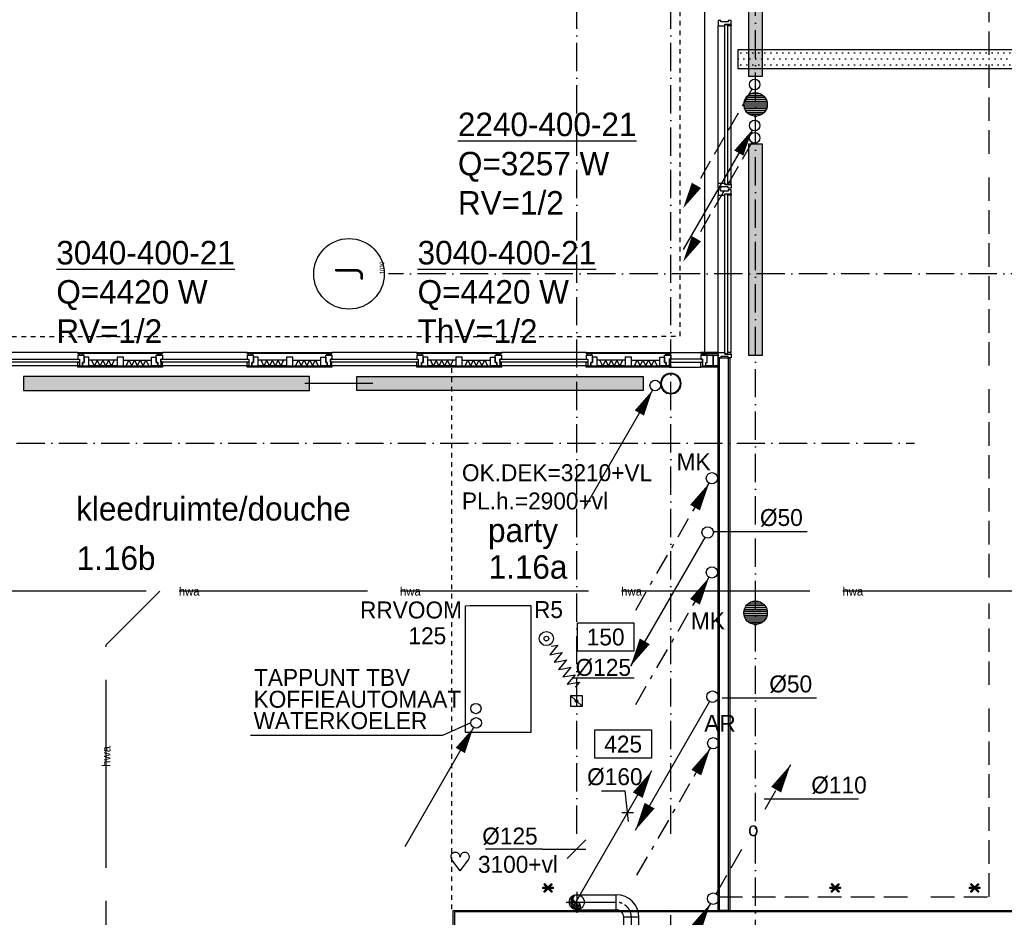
# Model space of a CAD drawing. Extents: x -41378 to 114803, y -24080 to 82188.
# Tile 119 of 137: x 66473 to 76934, y 62993 to 72527. Entities that reach past the tile are written whole.
import ezdxf
from ezdxf.enums import TextEntityAlignment as Align

# ---------------------------------------------------------------- set-up
doc = ezdxf.new("R2010")
doc.units = 0
doc.header["$LTSCALE"] = 50
for name, pattern in [('2322102', [45, 5, -2, 5, -2, 5, -2, 5, -2, 5, -2, 5, -5]), ('2322122', [47, 40, -7]), ('CENTER2', [11.25, 7.5, -1.25, 1.25, -1.25]), ('CENTER4', [5, 3.125, -0.625, 0.625, -0.625]), ('DASHDOT', [9, 6, -1.5, 0, -1.5]), ('HIDDEN', [2, 1, -1])]:
    doc.linetypes.add(name, pattern=pattern)
doc.layers.get('0').update_dxf_attribs({"linetype": 'CONTINUOUS'})
for name, color, linetype in [('AL$1----_MAATVOERING', 7, 'CONTINUOUS'), ('AL$7----_STRAMIEN', 1, 'DASHDOT'), ('AL21----_BUITENWAND', 4, 'CONTINUOUS'), ('AL21K---_ISOLATIE', 1, 'CONTINUOUS'), ('AL22----_BINNENWAND', 7, 'CONTINUOUS'), ('AL28----_KONSTRUKTIE', 3, 'CONTINUOUS'), ('AL31----_BUITENKOZ', 7, 'CONTINUOUS'), ('ALN-----_BLOCKNAAM', 2, 'CONTINUOUS'), ('ALXAA---_GEWBETON', 12, 'CONTINUOUS'), ('ALXOU---_GLAS', 7, 'CONTINUOUS'), ('BOUW', 8, 'CONTINUOUS'), ('KABELGGOOT1', 8, 'CONTINUOUS'), ('MAATV-SPARING', 1, 'CONTINUOUS'), ('WI561---', 1, 'CONTINUOUS'), ('WL521---', 4, 'CONTINUOUS'), ('WL5233--', 4, 'CONTINUOUS'), ('WL524---', 4, 'CONTINUOUS'), ('WL531---', 4, 'CONTINUOUS'), ('WL561---', 4, 'CONTINUOUS'), ('WL561---_AANVOER', 4, 'CONTINUOUS'), ('WL561---_RETOUR', 4, 'CONTINUOUS'), ('WL5627--', 4, 'CONTINUOUS'), ('WL570---', 3, 'CONTINUOUS'), ('WL570---_HARTLIJN', 7, 'CONTINUOUS'), ('WL570---_RETOUR', 3, 'CONTINUOUS'), ('WL570---_TOEVOER', 3, 'CONTINUOUS'), ('WM521---', 1, 'CONTINUOUS'), ('WM541---', 1, 'CONTINUOUS'), ('WM570---', 1, 'CONTINUOUS')]:
    doc.layers.add(name, color=color, linetype=linetype)
doc.layers.get('0').freeze()
doc.styles.add('BURO-018', font='BUROFONT.shx', dxfattribs={"height": 90})
doc.styles.add('BURO-025', font='BUROFONT.shx', dxfattribs={"height": 250})
doc.styles.get("Standard").update_dxf_attribs({"font": 'ISOCP'})

# ---------------------------------------------------------------- blocks, each defined once
blk = doc.blocks.new('1010')
at = {"layer": 'AL$7----_STRAMIEN', "color": 7, "linetype": 'CONTINUOUS'}
blk.add_circle((0, 750), 750, dxfattribs=at)
at = {"layer": 'ALN-----_BLOCKNAAM', "linetype": 'CONTINUOUS'}
blk.add_text('1010', height=100, dxfattribs=at).set_placement((0, 0))
blk = doc.blocks.new('2322401')
at = {"color": 0, "linetype": 'CONTINUOUS'}
for p, q in [((-0.5, 0.5, 1), (-0.5, 0.5)), ((-0.5, 0.5, 1), (-0.5, -0.5, 1)), ((0.5, 0.5, 1), (-0.5, 0.5, 1)), ((0.5, 0.5), (-0.5, 0.5)), ((-0.5, 0.5), (-0.5, -0.5)), ((0.5, 0.5, 1), (0.5, 0.5)), ((0.5, -0.5, 1), (0.5, 0.5, 1)), ((0.5, -0.5), (0.5, 0.5)), ((-0.5, -0.5, 1), (-0.5, -0.5)), ((-0.5, -0.5, 1), (0.5, -0.5, 1)), ((-0.5, -0.5), (0.5, -0.5)), ((0.5, -0.5, 1), (0.5, -0.5))]:
    blk.add_line(p, q, dxfattribs=at)
blk = doc.blocks.new('CVHATCH1')
at = {"color": 0, "linetype": 'CONTINUOUS'}
blk.add_solid([(-0.5, -0.5), (0.5, -0.5), (-0.5, 0.5), (0.5, 0.5)], dxfattribs=at)
blk = doc.blocks.new('LDV2121')
at = {"color": 0, "linetype": 'CONTINUOUS'}
blk.add_line((-0.25, -0.433), (-6.75, -11.691), dxfattribs=at)
blk.add_lwpolyline([(-6.75, -11.691, 0, 1, 0), (-5.5, -9.526, 1, 1, 0)], format="xyseb", dxfattribs=at)
blk.add_circle((0, 0), 0.5, dxfattribs=at)
blk = doc.blocks.new('LDV1123')
at = {"color": 0, "linetype": 'CONTINUOUS'}
for p, q in [((6.75, 11.691), (5.812, 10.068)), ((5.437, 9.418), (4.5, 7.794)), ((1.562, 2.706), (2.5, 4.33)), ((0.25, 0.433), (1.187, 2.057))]:
    blk.add_line(p, q, dxfattribs=at)
blk.add_lwpolyline([(6.75, 11.691, 0, 1, 0), (5.5, 9.526, 1, 1, 0)], format="xyseb", dxfattribs=at)
blk.add_circle((0, 0), 0.5, dxfattribs=at)
at = {"color": 0, "linetype": 'CONTINUOUS', "style": 'BURO-018'}
blk.add_attdef('LD_TEXT1', text='', height=1.8, dxfattribs=at).set_placement((3.5, 6.062), align=Align.MIDDLE)
blk = doc.blocks.new('LDV4123')
at = {"color": 0, "linetype": 'CONTINUOUS'}
for p, q in [((-0.25, -0.433), (-1.187, -2.057)), ((-1.562, -2.706), (-2.5, -4.33)), ((-5.437, -9.418), (-4.5, -7.794)), ((-6.75, -11.691), (-5.812, -10.068))]:
    blk.add_line(p, q, dxfattribs=at)
blk.add_lwpolyline([(-0.25, -0.433, 0, 1, 0), (-1.5, -2.598, 1, 1, 0)], format="xyseb", dxfattribs=at)
blk.add_circle((0, 0), 0.5, dxfattribs=at)
at = {"color": 0, "linetype": 'CONTINUOUS', "style": 'BURO-018'}
blk.add_attdef('LD_TEXT1', text='', height=1.8, dxfattribs=at).set_placement((-3.5, -6.062), align=Align.MIDDLE)
blk = doc.blocks.new('LDV4107')
at = {"color": 0, "linetype": 'CONTINUOUS'}
blk.add_line((-0.25, -0.433), (-6.75, -11.691), dxfattribs=at)
blk.add_lwpolyline([(-0.25, -0.433, 0, 1, 0), (-1.5, -2.598, 1, 1, 0)], format="xyseb", dxfattribs=at)
blk.add_circle((0, 0), 0.5, dxfattribs=at)
blk = doc.blocks.new('LDV2108')
at = {"color": 0, "linetype": 'CONTINUOUS'}
for p, q in [((-0.25, -0.433), (-1.187, -2.057)), ((-1.562, -2.706), (-2.5, -4.33)), ((-2.875, -4.98), (-3.812, -6.603)), ((-4.187, -7.253), (-5.125, -8.877)), ((-5.5, -9.526), (-6.437, -11.15))]:
    blk.add_line(p, q, dxfattribs=at)
blk.add_lwpolyline([(-6.75, -11.691, 0, 1, 0), (-5.5, -9.526, 1, 1, 0)], format="xyseb", dxfattribs=at)
blk.add_circle((0, 0), 0.5, dxfattribs=at)
blk = doc.blocks.new('LDV4109')
at = {"color": 0, "linetype": 'CONTINUOUS'}
for p, q in [((-1.125, -1.949), (-0.25, -0.433)), ((-1.688, -2.923), (-1.5, -2.598)), ((-3, -5.196), (-2.063, -3.572)), ((-3.563, -6.17), (-3.375, -5.846)), ((-4.875, -8.444), (-3.938, -6.82)), ((-5.438, -9.418), (-5.25, -9.093)), ((-6.75, -11.691), (-5.813, -10.068))]:
    blk.add_line(p, q, dxfattribs=at)
blk.add_lwpolyline([(-0.25, -0.433, 0, 1, 0), (-1.5, -2.598, 1, 1, 0)], format="xyseb", dxfattribs=at)
blk.add_circle((0, 0), 0.5, dxfattribs=at)
blk = doc.blocks.new('LU-PIJL1')
at = {"color": 0, "linetype": 'CONTINUOUS'}
blk.add_line((0, 0), (10.12, 17.54), dxfattribs=at)
blk.add_lwpolyline([(10.12, 17.54, 0, 1.5, 0), (8.25, 14.29, 1.5, 1.5, 0)], format="xyseb", dxfattribs=at)
blk = doc.blocks.new('LU-ORNAM-969610')
at = {"color": 0, "linetype": 'CONTINUOUS'}
for radius in [75, 25]:
    blk.add_circle((0, 0), radius, dxfattribs=at)
blk = doc.blocks.new('LU-1D-F-7D1FB')
at = {"color": 0, "linetype": 'CONTINUOUS'}
for p, q in [((-254, 0), (-250, 0)), ((-250, 0), (-227, 62)), ((-227, 62), (-205, 0)), ((-205, 0), (-182, -62)), ((-182, -62), (-159, 0)), ((-159, 0), (-136, 62)), ((-136, 62), (-114, 0)), ((-114, 0), (-91, -62)), ((-91, -62), (-68, 0)), ((-68, 0), (-45, 62)), ((-45, 62), (-23, 0)), ((-23, 0), (0, -62)), ((0, -62), (23, 0)), ((23, 0), (45, 62)), ((45, 62), (68, 0)), ((68, 0), (91, -62)), ((91, -62), (114, 0)), ((114, 0), (136, 62)), ((136, 62), (159, 0)), ((159, 0), (182, -62)), ((182, -62), (205, 0)), ((205, 0), (227, 62)), ((227, 62), (250, 0)), ((250, 0), (254, 0))]:
    blk.add_line(p, q, dxfattribs=at)
blk = doc.blocks.new('LU-1D-KL-7D70')
at = {"color": 0, "linetype": 'CONTINUOUS'}
for p, q in [((-56, 62), (-56, -62)), ((56, 62), (-56, 62)), ((47, 52), (9, 10)), ((56, -62), (56, 62)), ((-56, -62), (56, -62)), ((-9, -10), (-47, -52))]:
    blk.add_line(p, q, dxfattribs=at)
blk.add_circle((0, 0), 14.1, dxfattribs=at)
blk = doc.blocks.new('LU-ORND')
at = {"color": 0, "linetype": 'CONTINUOUS'}
for p, q in [((-3, 1.5), (-3, -1.5)), ((3, 1.5), (-3, 1.5)), ((3, -1.5), (3, 1.5)), ((-3, -1.5), (3, -1.5))]:
    blk.add_line(p, q, dxfattribs=at)
blk = doc.blocks.new('CVRINFO2')
at = {"color": 0, "linetype": 'CONTINUOUS', "style": 'BURO-025'}
for tag, p in [('CV_TEXT125', (0, 0)), ('CV_TEXT225', (0, -4.17)), ('CV_TEXT325', (0, -8.33)), ('CV_TEXT425', (0, -12.5))]:
    blk.add_attdef(tag, p, '', height=2.5, dxfattribs=at)
blk = doc.blocks.new('LU-1-KI2')
at = {"color": 0, "linetype": 'CONTINUOUS'}
blk.add_circle((0, 0), 0.5, dxfattribs=at)
for centre, start, end in [((0.098, 0.01), 122.9221, 266.96282), ((0.191, 0.038), 151.65219, 263.78191), ((0.278, 0.084), 174.6069, 260.27165), ((0.354, 0.146), 192.3501, 256.12328), ((0.416, 0.222), 206.10279, 250.64194)]:
    blk.add_arc(centre, 0.5, start, end, dxfattribs=at)
at = {"layer": 'WL570---_HARTLIJN', "linetype": 'CENTER4'}
for p, q in [((0, 0.7), (0, -0.7)), ((-0.7, 0), (0.7, 0))]:
    blk.add_line(p, q, dxfattribs=at)
at = {"layer": 'WL570---_HARTLIJN', "color": 0, "linetype": 'CONTINUOUS'}
for centre, start, end in [((0, 0.25), 90, 270), ((0, -0.25), 270, 90)]:
    blk.add_arc(centre, 0.25, start, end, dxfattribs=at)
blk = doc.blocks.new('*U427', base_point=(72910, 63716))
at = {"color": 0, "linetype": 'CONTINUOUS'}
for p, q in [((72873, 63616), (73072, 63816)), ((72610, 63716), (72004, 63716)), ((72610, 63716), (73073, 63716))]:
    blk.add_line(p, q, dxfattribs=at)
at = {"layer": 'WM570---', "linetype": 'CONTINUOUS', "style": 'BURO-018'}
blk.add_text('%%c125', height=180, dxfattribs=at).set_placement((72560, 63766), align=Align.RIGHT)
blk = doc.blocks.new('HART')
at = {"color": 1}
for q in [(-39.7, 52.4), (39.7, 52.4)]:
    blk.add_line((0, 0), q, dxfattribs=at)
for centre, start, end in [((-22.1, 65.7), 0, 217.1867), ((22.1, 65.7), 322.8133, 180)]:
    blk.add_arc(centre, 22.1, start, end, dxfattribs=at)
blk = doc.blocks.new('LU-1D-K-A0')
at = {"color": 0, "linetype": 'CONTINUOUS'}
for p, q in [((-0.5, 80), (0.5, 80)), ((-0.5, -80), (0.5, -80))]:
    blk.add_line(p, q, dxfattribs=at)
at = {"layer": 'WL570---_HARTLIJN', "linetype": 'CENTER2'}
blk.add_line((-0.5, 0), (0.5, 0), dxfattribs=at)
blk = doc.blocks.new('LU-1D-B--1-A05AA0')
at = {"color": 0, "linetype": 'CONTINUOUS'}
for p, q in [((-160, -80), (-160, 80)), ((80, -160), (-80, -160))]:
    blk.add_line(p, q, dxfattribs=at)
for radius in [240, 80]:
    blk.add_arc((-160, -160), radius, 0, 90, dxfattribs=at)
at = {"layer": 'WL570---_HARTLIJN', "linetype": 'CENTER4'}
blk.add_arc((-160, -160), 160, 0, 90, dxfattribs=at)
blk = doc.blocks.new('2322122-2')
at = {"layer": 'WM521---', "color": 0, "style": 'BURO-018'}
for p in [(68274, 66457), (70624, 66457), (72974, 66457), (75324, 66457)]:
    blk.add_text('hwa', height=90, dxfattribs=at).set_placement(p, align=Align.MIDDLE)
blk.add_text('hwa', height=90, rotation=90, dxfattribs=at).set_placement((67391, 64702), align=Align.MIDDLE)

msp = doc.modelspace()

# ---------------------------------------------------------------- hatches: boundary and pattern name
at = {"layer": 'KABELGGOOT1'}
h = msp.add_hatch(dxfattribs=at)
h.set_pattern_fill('DOTS', color=256, scale=40, style=0)
h.set_pattern_definition([(0, (0, 200000), (31.75, 63.5), [0, -63.5])])
h.paths.add_polyline_path([(76555.1, 72208.5), (74101.2, 72208.5), (74101.2, 72008.5), (76555.1, 72008.5)])
h.paths.add_polyline_path([(77767.2, 72208.5), (76555.1, 72208.5), (76555.1, 72008.5), (77492.2, 72008.5), (77567.2, 71933.5), (77567.2, 70603), (77767.2, 70603)])

# ---------------------------------------------------------------- linework, layer by layer
at = {"layer": 'AL$1----_MAATVOERING', "color": 8, "linetype": 'HIDDEN'}
for p, q in [((73491, 69163.9), (73491, 78627.3)), ((58991, 69162.9), (73491, 69163.9))]:
    msp.add_line(p, q, dxfattribs=at)
at = {"layer": 'AL$7----_STRAMIEN'}
msp.add_line((47534.5, 68027.3), (75977.8, 68027.3), dxfattribs=at)
at = {"layer": 'AL$7----_STRAMIEN', "color": 1}
for points in [[(72391, 63880), (72391, 80064.7)], [(73391, 63880), (73391, 80064.7)], [(74291, 57263.7), (74291, 80064.7)], [(112410.4, 69827.3), (70391, 69827.3)], [(73391, 57313), (73391, 63091.2)]]:
    msp.add_lwpolyline(points, dxfattribs=at)
at = {"layer": 'AL21----_BUITENWAND', "color": 8}
msp.add_line((73751, 68992.3), (73751, 78767.3), dxfattribs=at)
at = {"layer": 'AL21K---_ISOLATIE', "color": 8, "linetype": 'CONTINUOUS'}
for p, q in [((67507.5, 68911.3), (67208, 68911.3)), ((67507.5, 68851.3), (67208, 68851.3)), ((67267.9, 68851.3), (67237.9, 68911.3)), ((67237.9, 68911.3), (67263.9, 68851.3)), ((67297.8, 68911.3), (67267.9, 68851.3)), ((67327.8, 68851.3), (67297.8, 68911.3)), ((67357.7, 68911.3), (67327.8, 68851.3)), ((67387.7, 68851.3), (67357.7, 68911.3)), ((67417.6, 68911.3), (67387.7, 68851.3)), ((67447.6, 68851.3), (67417.6, 68911.3)), ((67477.5, 68911.3), (67447.6, 68851.3)), ((67451.6, 68851.3), (67477.5, 68911.3)), ((67574.5, 68911.3), (67874, 68911.3)), ((67574.5, 68851.3), (67874, 68851.3)), ((67630.4, 68911.3), (67604.4, 68851.3)), ((67604.4, 68851.3), (67634.4, 68911.3)), ((67634.4, 68911.3), (67664.3, 68851.3)), ((67664.3, 68851.3), (67694.3, 68911.3)), ((67694.3, 68911.3), (67724.2, 68851.3)), ((67724.2, 68851.3), (67754.2, 68911.3)), ((67754.2, 68911.3), (67784.1, 68851.3)), ((67784.1, 68851.3), (67814.1, 68911.3)), ((67814.1, 68911.3), (67844, 68851.3)), ((67844, 68851.3), (67818.1, 68911.3)), ((69307.5, 68911.3), (69008, 68911.3)), ((69307.5, 68851.3), (69008, 68851.3)), ((69067.9, 68851.3), (69037.9, 68911.3)), ((69037.9, 68911.3), (69063.9, 68851.3)), ((69097.8, 68911.3), (69067.9, 68851.3)), ((69127.8, 68851.3), (69097.8, 68911.3)), ((69157.7, 68911.3), (69127.8, 68851.3)), ((69187.7, 68851.3), (69157.7, 68911.3)), ((69217.6, 68911.3), (69187.7, 68851.3)), ((69247.6, 68851.3), (69217.6, 68911.3)), ((69277.5, 68911.3), (69247.6, 68851.3)), ((69251.6, 68851.3), (69277.5, 68911.3)), ((69374.5, 68911.3), (69674, 68911.3)), ((69374.5, 68851.3), (69674, 68851.3)), ((69430.4, 68911.3), (69404.4, 68851.3)), ((69404.4, 68851.3), (69434.4, 68911.3)), ((69434.4, 68911.3), (69464.3, 68851.3)), ((69464.3, 68851.3), (69494.3, 68911.3)), ((69494.3, 68911.3), (69524.2, 68851.3)), ((69524.2, 68851.3), (69554.2, 68911.3)), ((69554.2, 68911.3), (69584.1, 68851.3)), ((69584.1, 68851.3), (69614.1, 68911.3)), ((69614.1, 68911.3), (69644, 68851.3)), ((69644, 68851.3), (69618.1, 68911.3)), ((71107.5, 68911.3), (70808, 68911.3)), ((71107.5, 68851.3), (70808, 68851.3)), ((70867.9, 68851.3), (70837.9, 68911.3)), ((70837.9, 68911.3), (70863.9, 68851.3)), ((70897.8, 68911.3), (70867.9, 68851.3)), ((70927.8, 68851.3), (70897.8, 68911.3)), ((70957.7, 68911.3), (70927.8, 68851.3)), ((70987.7, 68851.3), (70957.7, 68911.3)), ((71017.6, 68911.3), (70987.7, 68851.3)), ((71047.6, 68851.3), (71017.6, 68911.3)), ((71077.5, 68911.3), (71047.6, 68851.3)), ((71051.6, 68851.3), (71077.5, 68911.3)), ((71174.5, 68911.3), (71474, 68911.3)), ((71174.5, 68851.3), (71474, 68851.3)), ((71230.4, 68911.3), (71204.4, 68851.3)), ((71204.4, 68851.3), (71234.4, 68911.3)), ((71234.4, 68911.3), (71264.3, 68851.3)), ((71264.3, 68851.3), (71294.3, 68911.3)), ((71294.3, 68911.3), (71324.2, 68851.3)), ((71324.2, 68851.3), (71354.2, 68911.3)), ((71354.2, 68911.3), (71384.1, 68851.3)), ((71384.1, 68851.3), (71414.1, 68911.3)), ((71414.1, 68911.3), (71444, 68851.3)), ((71444, 68851.3), (71418.1, 68911.3)), ((72907.5, 68911.3), (72608, 68911.3)), ((72907.5, 68851.3), (72608, 68851.3)), ((72667.9, 68851.3), (72637.9, 68911.3)), ((72637.9, 68911.3), (72663.9, 68851.3)), ((72697.8, 68911.3), (72667.9, 68851.3)), ((72727.8, 68851.3), (72697.8, 68911.3)), ((72757.7, 68911.3), (72727.8, 68851.3)), ((72787.7, 68851.3), (72757.7, 68911.3)), ((72817.6, 68911.3), (72787.7, 68851.3)), ((72847.6, 68851.3), (72817.6, 68911.3)), ((72877.5, 68911.3), (72847.6, 68851.3)), ((72851.6, 68851.3), (72877.5, 68911.3)), ((72974.5, 68911.3), (73274, 68911.3)), ((72974.5, 68851.3), (73274, 68851.3)), ((73030.4, 68911.3), (73004.4, 68851.3)), ((73004.4, 68851.3), (73034.4, 68911.3)), ((73034.4, 68911.3), (73064.3, 68851.3)), ((73064.3, 68851.3), (73094.3, 68911.3)), ((73094.3, 68911.3), (73124.2, 68851.3)), ((73124.2, 68851.3), (73154.2, 68911.3)), ((73154.2, 68911.3), (73184.1, 68851.3)), ((73184.1, 68851.3), (73214.1, 68911.3)), ((73214.1, 68911.3), (73244, 68851.3)), ((73244, 68851.3), (73218.1, 68911.3))]:
    msp.add_line(p, q, dxfattribs=at)
at = {"layer": 'AL22----_BINNENWAND', "color": 8}
for p, q in [((73893.5, 63064.8), (73893.5, 68936.3)), ((73893.5, 68936.3), (74018.5, 68936.3)), ((74018.5, 68936.3), (74018.5, 63064.8)), ((71078.3, 63064.8), (77548.5, 63064.8)), ((71078.3, 57409.8), (71078.3, 63064.8)), ((71078.3, 63064.8), (71341.8, 63064.8)), ((74018.5, 63064.8), (73893.5, 63064.8))]:
    msp.add_line(p, q, dxfattribs=at)
at = {"layer": 'AL22----_BINNENWAND', "color": 8, "linetype": 'CONTINUOUS'}
for p, q in [((73908.5, 63064.8), (73908.5, 68936.3)), ((74003.5, 63064.8), (74003.5, 68936.3)), ((77533.5, 63049.8), (71093.3, 63049.8)), ((71341.8, 63049.8), (71093.3, 63049.8)), ((71093.3, 63049.8), (71093.3, 57424.8))]:
    msp.add_line(p, q, dxfattribs=at)
at = {"layer": 'AL22----_BINNENWAND', "color": 8, "linetype": 'HIDDEN'}
msp.add_line((71065.8, 63077.3), (71065.6, 68829.5), dxfattribs=at)
at = {"layer": 'AL28----_KONSTRUKTIE', "color": 8}
for centre in [(74291, 71627.3), (74291, 66227.3)]:
    msp.add_circle(centre, 125, dxfattribs=at)
for radius, start, end in [(109.5, 0, 180), (101.5, 0, 180), (109.5, 180, 0), (101.5, 180, 0)]:
    msp.add_arc((73391, 68662.3), radius, start, end, dxfattribs=at)
at = {"layer": 'AL31----_BUITENKOZ', "color": 8, "linetype": 'CONTINUOUS'}
for p, q in [((73898, 72518.3), (73892, 72518.3)), ((73892, 72518.3), (73892, 72499.4)), ((73892, 72499.4), (73892, 72462.3)), ((73912, 72518.3), (73898, 72518.3)), ((73921, 72518.3), (73912, 72518.3)), ((73912, 72518.3), (73912, 72518.3)), ((73921, 72504.3), (73921, 72518.3)), ((74001, 72504.3), (73921, 72504.3)), ((74011, 72518.3), (74001, 72518.3)), ((74001, 72518.3), (74001, 72504.3)), ((74025, 72518.3), (74011, 72518.3)), ((74011, 72518.3), (74011, 72518.3)), ((74031, 72518.3), (74025, 72518.3)), ((74031, 72479.3), (74031, 72518.3)), ((73892, 72462.3), (73899, 72462.3)), ((73899, 72462.3), (73903, 72462.3)), ((73903, 72462.3), (73911, 72462.3)), ((73911, 72462.3), (73964, 72462.3)), ((73964, 72462.3), (73964, 72479.3)), ((73964, 72479.3), (74031, 72479.3)), ((73994, 72479.3), (74026, 72479.3)), ((73994, 72462.3), (73994, 72479.3)), ((74031, 72462.3), (73994, 72462.3)), ((74026, 72479.3), (74026, 72474.3)), ((74026, 72474.3), (74031, 72474.3)), ((74031, 72474.3), (74031, 72462.3)), ((73892, 70755.3), (73892, 70792.3)), ((73892, 70792.3), (73899, 70792.3)), ((73892, 70736.3), (73892, 70755.3)), ((73898, 70736.3), (73892, 70736.3)), ((73898, 70718.3), (73892, 70718.3)), ((73892, 70718.3), (73892, 70699.4)), ((73911.5, 70736.3), (73898, 70736.3)), ((73912, 70718.3), (73898, 70718.3)), ((73899, 70792.3), (73903, 70792.3)), ((73903, 70792.3), (73911, 70792.3)), ((73911, 70792.3), (73964, 70792.3)), ((73921.5, 70736.3), (73911.5, 70736.3)), ((73911.5, 70736.3), (73911.5, 70736.3)), ((73921, 70718.3), (73912, 70718.3)), ((73912, 70718.3), (73912, 70718.3)), ((73921, 70704.3), (73921, 70718.3)), ((74001.5, 70750.3), (73921.5, 70750.3)), ((73921.5, 70750.3), (73921.5, 70736.3)), ((73964, 70792.3), (73964, 70775.3)), ((73964, 70775.3), (74031, 70775.3)), ((74031, 70792.3), (73994, 70792.3)), ((73994, 70792.3), (73994, 70775.3)), ((73994, 70775.3), (74026, 70775.3)), ((74011, 70718.3), (74001, 70718.3)), ((74001, 70718.3), (74001, 70704.3)), ((74001.5, 70736.3), (74001.5, 70750.3)), ((74011, 70736.3), (74001.5, 70736.3)), ((74025, 70736.3), (74011, 70736.3)), ((74011, 70736.3), (74011, 70736.3)), ((74025, 70718.3), (74011, 70718.3)), ((74011, 70718.3), (74011, 70718.3)), ((74031, 70736.3), (74025, 70736.3)), ((74031, 70718.3), (74025, 70718.3)), ((74026, 70775.3), (74026, 70780.3)), ((74026, 70780.3), (74031, 70780.3)), ((74031, 70780.3), (74031, 70792.3)), ((74031, 70775.3), (74031, 70736.3)), ((74031, 70679.3), (74031, 70718.3)), ((73892, 70699.4), (73892, 70662.3)), ((73892, 70662.3), (73899, 70662.3)), ((73899, 70662.3), (73903, 70662.3)), ((73903, 70662.3), (73911, 70662.3)), ((73911, 70662.3), (73964, 70662.3)), ((74001, 70704.3), (73921, 70704.3)), ((73964, 70662.3), (73964, 70679.3)), ((73964, 70679.3), (74031, 70679.3)), ((73994, 70679.3), (74026, 70679.3)), ((73994, 70662.3), (73994, 70679.3)), ((74031, 70662.3), (73994, 70662.3)), ((74026, 70679.3), (74026, 70674.3)), ((74026, 70674.3), (74031, 70674.3)), ((74031, 70674.3), (74031, 70662.3)), ((73892, 68955.3), (73892, 68992.3)), ((73892, 68992.3), (73899, 68992.3)), ((73892, 68936.3), (73892, 68955.3)), ((73898, 68936.3), (73892, 68936.3)), ((73911.5, 68936.3), (73898, 68936.3)), ((73899, 68992.3), (73903, 68992.3)), ((73903, 68992.3), (73911, 68992.3)), ((73911, 68992.3), (73964, 68992.3)), ((73921.5, 68936.3), (73911.5, 68936.3)), ((73911.5, 68936.3), (73911.5, 68936.3)), ((74001.5, 68950.3), (73921.5, 68950.3)), ((73921.5, 68950.3), (73921.5, 68936.3)), ((73964, 68992.3), (73964, 68975.3)), ((73964, 68975.3), (74031, 68975.3)), ((74031, 68992.3), (73994, 68992.3)), ((73994, 68992.3), (73994, 68975.3)), ((73994, 68975.3), (74026, 68975.3)), ((74001.5, 68936.3), (74001.5, 68950.3)), ((74011, 68936.3), (74001.5, 68936.3)), ((74025, 68936.3), (74011, 68936.3)), ((74011, 68936.3), (74011, 68936.3)), ((74031, 68936.3), (74025, 68936.3)), ((74026, 68975.3), (74026, 68980.3)), ((74026, 68980.3), (74031, 68980.3)), ((74031, 68980.3), (74031, 68992.3)), ((74031, 68975.3), (74031, 68936.3))]:
    msp.add_line(p, q, dxfattribs=at)
at = {"layer": 'AL31----_BUITENKOZ', "color": 8}
for p, q in [((73892, 70792.3), (73892, 72462.3)), ((74031, 70792.3), (74031, 72462.3)), ((73892, 68992.3), (73892, 70662.3)), ((74031, 68992.3), (74031, 70662.3)), ((67091, 68992.3), (66191, 68992.3)), ((67091, 68980.3), (67091, 68992.3)), ((67091, 68992.3), (67991, 68992.3)), ((67991, 68980.3), (67091, 68980.3)), ((67158, 68965.3), (67091, 68965.3)), ((67091, 68965.3), (67091, 68920.3)), ((67144, 68980.3), (67101, 68980.3)), ((67101, 68980.3), (67101, 68965.3)), ((67101, 68965.3), (67144, 68965.3)), ((67144, 68965.3), (67144, 68980.3)), ((67158, 68886.3), (67158, 68965.3)), ((67208, 68941.3), (67158, 68941.3)), ((67158, 68941.3), (67158, 68886.3)), ((67208, 68851.3), (67208, 68941.3)), ((67574.5, 68941.3), (67507.5, 68941.3)), ((67507.5, 68941.3), (67507.5, 68851.3)), ((67574.5, 68851.3), (67574.5, 68941.3)), ((67874, 68851.3), (67874, 68941.3)), ((67874, 68941.3), (67924, 68941.3)), ((67924, 68886.3), (67924, 68965.3)), ((67924, 68965.3), (67991, 68965.3)), ((67924, 68941.3), (67924, 68886.3)), ((67938, 68965.3), (67938, 68980.3)), ((67938, 68980.3), (67981, 68980.3)), ((67981, 68965.3), (67938, 68965.3)), ((67981, 68980.3), (67981, 68965.3)), ((68891, 68992.3), (67991, 68992.3)), ((67991, 68992.3), (67991, 68980.3)), ((67991, 68965.3), (67991, 68920.3)), ((68891, 68980.3), (68891, 68992.3)), ((68891, 68992.3), (69791, 68992.3)), ((69791, 68980.3), (68891, 68980.3)), ((68958, 68965.3), (68891, 68965.3)), ((68891, 68965.3), (68891, 68920.3)), ((68944, 68980.3), (68901, 68980.3)), ((68901, 68980.3), (68901, 68965.3)), ((68901, 68965.3), (68944, 68965.3)), ((68944, 68965.3), (68944, 68980.3)), ((68958, 68886.3), (68958, 68965.3)), ((69008, 68941.3), (68958, 68941.3)), ((68958, 68941.3), (68958, 68886.3)), ((69008, 68851.3), (69008, 68941.3)), ((69374.5, 68941.3), (69307.5, 68941.3)), ((69307.5, 68941.3), (69307.5, 68851.3)), ((69374.5, 68851.3), (69374.5, 68941.3)), ((69674, 68851.3), (69674, 68941.3)), ((69674, 68941.3), (69724, 68941.3)), ((69724, 68886.3), (69724, 68965.3)), ((69724, 68965.3), (69791, 68965.3)), ((69724, 68941.3), (69724, 68886.3)), ((69738, 68965.3), (69738, 68980.3)), ((69738, 68980.3), (69781, 68980.3)), ((69781, 68965.3), (69738, 68965.3)), ((69781, 68980.3), (69781, 68965.3)), ((69791, 68992.3), (69791, 68980.3)), ((70691, 68992.3), (69791, 68992.3)), ((69791, 68965.3), (69791, 68920.3)), ((70691, 68980.3), (70691, 68992.3)), ((70691, 68992.3), (71591, 68992.3)), ((71591, 68980.3), (70691, 68980.3)), ((70758, 68965.3), (70691, 68965.3)), ((70691, 68965.3), (70691, 68920.3)), ((70744, 68980.3), (70701, 68980.3)), ((70701, 68980.3), (70701, 68965.3)), ((70701, 68965.3), (70744, 68965.3)), ((70744, 68965.3), (70744, 68980.3)), ((70758, 68886.3), (70758, 68965.3)), ((70808, 68941.3), (70758, 68941.3)), ((70758, 68941.3), (70758, 68886.3)), ((70808, 68851.3), (70808, 68941.3)), ((71174.5, 68941.3), (71107.5, 68941.3)), ((71107.5, 68941.3), (71107.5, 68851.3)), ((71174.5, 68851.3), (71174.5, 68941.3)), ((71474, 68851.3), (71474, 68941.3)), ((71474, 68941.3), (71524, 68941.3)), ((71524, 68886.3), (71524, 68965.3)), ((71524, 68965.3), (71591, 68965.3)), ((71524, 68941.3), (71524, 68886.3)), ((71538, 68965.3), (71538, 68980.3)), ((71538, 68980.3), (71581, 68980.3)), ((71581, 68965.3), (71538, 68965.3)), ((71581, 68980.3), (71581, 68965.3)), ((72491, 68992.3), (71591, 68992.3)), ((71591, 68992.3), (71591, 68980.3)), ((71591, 68965.3), (71591, 68920.3)), ((72491, 68980.3), (72491, 68992.3)), ((72491, 68992.3), (73391, 68992.3)), ((73391, 68980.3), (72491, 68980.3)), ((72558, 68965.3), (72491, 68965.3)), ((72491, 68965.3), (72491, 68920.3)), ((72544, 68980.3), (72501, 68980.3)), ((72501, 68980.3), (72501, 68965.3)), ((72501, 68965.3), (72544, 68965.3)), ((72544, 68965.3), (72544, 68980.3)), ((72558, 68886.3), (72558, 68965.3)), ((72608, 68941.3), (72558, 68941.3)), ((72558, 68941.3), (72558, 68886.3)), ((72608, 68851.3), (72608, 68941.3)), ((72974.5, 68941.3), (72907.5, 68941.3)), ((72907.5, 68941.3), (72907.5, 68851.3)), ((72974.5, 68851.3), (72974.5, 68941.3)), ((73274, 68851.3), (73274, 68941.3)), ((73274, 68941.3), (73324, 68941.3)), ((73324, 68886.3), (73324, 68965.3)), ((73324, 68965.3), (73391, 68965.3)), ((73324, 68941.3), (73324, 68886.3)), ((73338, 68965.3), (73338, 68980.3)), ((73338, 68980.3), (73381, 68980.3)), ((73381, 68965.3), (73338, 68965.3)), ((73381, 68980.3), (73381, 68965.3)), ((73391, 68992.3), (73711, 68992.3)), ((73391, 68992.3), (73391, 68980.3)), ((73391, 68965.3), (73391, 68920.3)), ((73712, 68992.3), (73711, 68991.3)), ((73711, 68991.3), (73711, 68981.3)), ((73711, 68981.3), (73712, 68980.3)), ((73778, 68965.3), (73711, 68965.3)), ((73711, 68965.3), (73711, 68920.3)), ((73891, 68992.3), (73712, 68992.3)), ((73712, 68980.3), (73891, 68980.3)), ((73764, 68980.3), (73721, 68980.3)), ((73721, 68980.3), (73721, 68965.3)), ((73721, 68965.3), (73764, 68965.3)), ((73764, 68965.3), (73764, 68980.3)), ((73778, 68965.3), (73840, 68965.3)), ((73778, 68886.3), (73778, 68965.3)), ((73778, 68886.3), (73778, 68965.3)), ((73840, 68851.3), (73840, 68965.3)), ((73840, 68965.3), (73892, 68965.3)), ((73840, 68965.3), (73840, 68851.3)), ((73892, 68991.3), (73891, 68992.3)), ((73891, 68980.3), (73892, 68981.3)), ((73892, 68981.3), (73892, 68991.3)), ((73892, 68965.3), (73892, 68851.3)), ((67091, 68851.3), (66191, 68851.3)), ((67091, 68920.3), (67108, 68920.3)), ((67091, 68851.3), (67091, 68890.3)), ((67091, 68890.3), (67108, 68890.3)), ((67091, 68836.3), (67091, 68851.3)), ((67091, 68851.3), (67991, 68851.3)), ((67108, 68851.3), (67091, 68851.3)), ((67991, 68836.3), (67091, 68836.3)), ((67108, 68920.3), (67108, 68851.3)), ((67108, 68890.3), (67108, 68851.3)), ((67108, 68851.3), (67141, 68851.3)), ((67158, 68886.3), (67141, 68886.3)), ((67141, 68886.3), (67141, 68851.3)), ((67141, 68851.3), (67141, 68886.3)), ((67141, 68886.3), (67158, 68886.3)), ((67141, 68851.3), (67208, 68851.3)), ((67507.5, 68851.3), (67574.5, 68851.3)), ((67941, 68851.3), (67874, 68851.3)), ((67941, 68886.3), (67924, 68886.3)), ((67924, 68886.3), (67941, 68886.3)), ((67941, 68851.3), (67941, 68886.3)), ((67941, 68886.3), (67941, 68851.3)), ((67974, 68851.3), (67941, 68851.3)), ((67991, 68920.3), (67974, 68920.3)), ((67974, 68920.3), (67974, 68851.3)), ((67974, 68890.3), (67974, 68851.3)), ((67991, 68890.3), (67974, 68890.3)), ((67974, 68851.3), (67991, 68851.3)), ((67991, 68851.3), (67991, 68890.3)), ((68891, 68851.3), (67991, 68851.3)), ((67991, 68851.3), (67991, 68836.3)), ((68891, 68920.3), (68908, 68920.3)), ((68891, 68851.3), (68891, 68890.3)), ((68891, 68890.3), (68908, 68890.3)), ((68891, 68836.3), (68891, 68851.3)), ((68891, 68851.3), (69791, 68851.3)), ((68908, 68851.3), (68891, 68851.3)), ((69791, 68836.3), (68891, 68836.3)), ((68908, 68920.3), (68908, 68851.3)), ((68908, 68890.3), (68908, 68851.3)), ((68908, 68851.3), (68941, 68851.3)), ((68941, 68851.3), (68941, 68886.3)), ((68941, 68886.3), (68958, 68886.3)), ((68958, 68886.3), (68941, 68886.3)), ((68941, 68886.3), (68941, 68851.3)), ((68941, 68851.3), (69008, 68851.3)), ((69307.5, 68851.3), (69374.5, 68851.3)), ((69741, 68851.3), (69674, 68851.3)), ((69741, 68886.3), (69724, 68886.3)), ((69724, 68886.3), (69741, 68886.3)), ((69741, 68851.3), (69741, 68886.3)), ((69741, 68886.3), (69741, 68851.3)), ((69774, 68851.3), (69741, 68851.3)), ((69791, 68920.3), (69774, 68920.3)), ((69774, 68920.3), (69774, 68851.3)), ((69774, 68890.3), (69774, 68851.3)), ((69791, 68890.3), (69774, 68890.3)), ((69774, 68851.3), (69791, 68851.3)), ((69791, 68851.3), (69791, 68890.3)), ((69791, 68851.3), (69791, 68836.3)), ((70691, 68851.3), (69791, 68851.3)), ((70691, 68920.3), (70708, 68920.3)), ((70691, 68851.3), (70691, 68890.3)), ((70691, 68890.3), (70708, 68890.3)), ((70708, 68851.3), (70691, 68851.3)), ((70691, 68836.3), (70691, 68851.3)), ((70691, 68851.3), (71591, 68851.3)), ((71591, 68836.3), (70691, 68836.3)), ((70708, 68920.3), (70708, 68851.3)), ((70708, 68890.3), (70708, 68851.3)), ((70708, 68851.3), (70741, 68851.3)), ((70741, 68851.3), (70741, 68886.3)), ((70741, 68886.3), (70758, 68886.3)), ((70758, 68886.3), (70741, 68886.3)), ((70741, 68886.3), (70741, 68851.3)), ((70741, 68851.3), (70808, 68851.3)), ((71107.5, 68851.3), (71174.5, 68851.3)), ((71541, 68851.3), (71474, 68851.3)), ((71524, 68886.3), (71541, 68886.3)), ((71541, 68886.3), (71524, 68886.3)), ((71541, 68886.3), (71541, 68851.3)), ((71541, 68851.3), (71541, 68886.3)), ((71574, 68851.3), (71541, 68851.3)), ((71591, 68920.3), (71574, 68920.3)), ((71574, 68920.3), (71574, 68851.3)), ((71574, 68890.3), (71574, 68851.3)), ((71591, 68890.3), (71574, 68890.3)), ((71574, 68851.3), (71591, 68851.3)), ((71591, 68851.3), (71591, 68890.3)), ((72491, 68851.3), (71591, 68851.3)), ((71591, 68851.3), (71591, 68836.3)), ((72491, 68920.3), (72508, 68920.3)), ((72491, 68851.3), (72491, 68890.3)), ((72491, 68890.3), (72508, 68890.3)), ((72491, 68836.3), (72491, 68851.3)), ((72491, 68851.3), (73391, 68851.3)), ((72508, 68851.3), (72491, 68851.3)), ((73391, 68836.3), (72491, 68836.3)), ((72508, 68920.3), (72508, 68851.3)), ((72508, 68890.3), (72508, 68851.3)), ((72508, 68851.3), (72541, 68851.3)), ((72558, 68886.3), (72541, 68886.3)), ((72541, 68886.3), (72541, 68851.3)), ((72541, 68851.3), (72541, 68886.3)), ((72541, 68886.3), (72558, 68886.3)), ((72541, 68851.3), (72608, 68851.3)), ((72907.5, 68851.3), (72974.5, 68851.3)), ((73341, 68851.3), (73274, 68851.3)), ((73341, 68886.3), (73324, 68886.3)), ((73324, 68886.3), (73341, 68886.3)), ((73341, 68851.3), (73341, 68886.3)), ((73341, 68886.3), (73341, 68851.3)), ((73374, 68851.3), (73341, 68851.3)), ((73391, 68920.3), (73374, 68920.3)), ((73374, 68920.3), (73374, 68851.3)), ((73374, 68890.3), (73374, 68836.3)), ((73391, 68890.3), (73374, 68890.3)), ((73374, 68836.3), (73391, 68836.3)), ((73391, 68836.3), (73391, 68890.3)), ((73391, 68851.3), (73391, 68836.3)), ((73391, 68836.3), (73711, 68836.3)), ((73711, 68920.3), (73728, 68920.3)), ((73711, 68836.3), (73711, 68890.3)), ((73711, 68890.3), (73728, 68890.3)), ((73728, 68836.3), (73711, 68836.3)), ((73728, 68920.3), (73728, 68851.3)), ((73728, 68890.3), (73728, 68836.3)), ((73728, 68836.3), (73728, 68851.3)), ((73728, 68851.3), (73892, 68851.3)), ((73728, 68851.3), (73763, 68851.3)), ((73892, 68836.3), (73728, 68836.3)), ((73763, 68851.3), (73763, 68886.3)), ((73763, 68886.3), (73778, 68886.3)), ((73763, 68851.3), (73763, 68886.3)), ((73763, 68886.3), (73778, 68886.3)), ((73840, 68851.3), (73763, 68851.3)), ((73892, 68851.3), (73840, 68851.3)), ((73892, 68851.3), (73892, 68836.3))]:
    msp.add_line(p, q, dxfattribs=at)
at = {"layer": 'ALXAA---_GEWBETON', "color": 8}
for p, q in [((74171.2, 71663), (74410.8, 71663)), ((74179.1, 71683), (74402.9, 71683)), ((74191.5, 71703), (74390.5, 71703)), ((74210.6, 71723), (74371.4, 71723)), ((74243.7, 71743), (74338.3, 71743)), ((74166.1, 71623), (74415.9, 71623)), ((74167, 71643), (74415, 71643)), ((74168.4, 71603), (74413.6, 71603)), ((74174.1, 71583), (74407.9, 71583)), ((74183.8, 71563), (74398.2, 71563)), ((74198.7, 71543), (74383.3, 71543)), ((74222.1, 71523), (74359.9, 71523)), ((74277.7, 71503), (74304.3, 71503)), ((74210.6, 66323), (74371.4, 66323)), ((74243.7, 66343), (74338.3, 66343)), ((74166.1, 66223), (74415.9, 66223)), ((74167, 66243), (74415, 66243)), ((74171.2, 66263), (74410.8, 66263)), ((74179.1, 66283), (74402.9, 66283)), ((74191.5, 66303), (74390.5, 66303)), ((74168.4, 66203), (74413.6, 66203)), ((74174.1, 66183), (74407.9, 66183)), ((74183.8, 66163), (74398.2, 66163)), ((74198.7, 66143), (74383.3, 66143)), ((74222.1, 66123), (74359.9, 66123)), ((74277.7, 66103), (74304.3, 66103))]:
    msp.add_line(p, q, dxfattribs=at)
at = {"layer": 'ALXOU---_GLAS', "color": 8}
for p, q in [((73966, 72477.3), (73992, 72477.3)), ((73966, 70777.3), (73966, 72477.3)), ((73992, 72477.3), (73992, 70777.3)), ((73992, 70777.3), (73966, 70777.3)), ((73966, 70677.3), (73992, 70677.3)), ((73966, 68977.3), (73966, 70677.3)), ((73992, 70677.3), (73992, 68977.3)), ((73992, 68977.3), (73966, 68977.3)), ((66174, 68920.3), (67108, 68920.3)), ((67108, 68890.3), (66174, 68890.3)), ((67108, 68920.3), (67108, 68890.3)), ((67974, 68890.3), (67974, 68920.3)), ((67974, 68920.3), (68908, 68920.3)), ((68908, 68890.3), (67974, 68890.3)), ((68908, 68920.3), (68908, 68890.3)), ((69774, 68890.3), (69774, 68920.3)), ((69774, 68920.3), (70708, 68920.3)), ((70708, 68890.3), (69774, 68890.3)), ((70708, 68920.3), (70708, 68890.3)), ((71574, 68890.3), (71574, 68920.3)), ((71574, 68920.3), (72508, 68920.3)), ((72508, 68890.3), (71574, 68890.3)), ((72508, 68920.3), (72508, 68890.3)), ((73374, 68920.3), (73374, 68890.3)), ((73728, 68920.3), (73374, 68920.3)), ((73374, 68890.3), (73728, 68890.3)), ((73728, 68890.3), (73728, 68920.3))]:
    msp.add_line(p, q, dxfattribs=at)
at = {"layer": 'KABELGGOOT1'}
for p, q in [((77767.2, 72208.5, 2750), (74101.2, 72208.5, 2750)), ((74101.2, 72208.5, 2750), (74101.2, 72008.5, 2750)), ((74101.2, 72008.5, 2750), (77492.2, 72008.5, 2750))]:
    msp.add_line(p, q, dxfattribs=at)
at = {"layer": 'WL521---', "linetype": '2322122'}
for p, q in [((81917.3, 66456.6), (56981.2, 66456.6)), ((67391.1, 65887), (67960.7, 66456.6)), ((67391.1, 61166.6), (67391.1, 65887))]:
    msp.add_line(p, q, dxfattribs=at)
at = {"layer": 'WL561---_AANVOER', "color": 2}
msp.add_circle((71319.7, 65209.9), 54.6, dxfattribs=at)
at = {"layer": 'WL5627--', "linetype": '2322102'}
for p, q in [((76771.5, 66602.4), (76771.5, 75016.9)), ((76771.5, 63211.3), (76771.5, 66325.3)), ((73903.6, 63210.8), (76771.5, 63211.3))]:
    msp.add_line(p, q, dxfattribs=at)
at = {"layer": 'WL570---', "color": 1}
for p, q in [((71210.5, 66302.7), (71260.8, 66303.1)), ((71210.5, 64956.7), (71210.5, 66302.7)), ((71260.8, 66303.1), (71904.1, 66303.1)), ((71904.1, 66303.1), (71904.1, 64956.7)), ((71266.7, 65057.5), (70965.3, 64924.7)), ((70965.3, 64924.7), (68926.4, 64924.7)), ((71904.1, 64956.7), (71210.5, 64956.7))]:
    msp.add_line(p, q, dxfattribs=at)
at = {"layer": 'WL570---_HARTLIJN', "color": 1, "linetype": 'CONTINUOUS'}
for p, q in [((73838.2, 67091.1), (74839.9, 67091.1)), ((73937.4, 65323.5), (74939, 65323.5)), ((74383.6, 64249.8), (75385.3, 64249.8))]:
    msp.add_line(p, q, dxfattribs=at)
at = {"layer": 'WM541---', "color": 4}
msp.add_line((69502.7, 68665.2), (70223.6, 68665.2), dxfattribs=at)
at = {"layer": 'WM570---', "linetype": 'CONTINUOUS'}
msp.add_line((72345, 65537.9), (73001.6, 65537.9), dxfattribs=at)
at = {"layer": 'WM570---'}
for p, q in [((72655.8, 64334.6), (72904.6, 64334.6)), ((72942.5, 64008.8), (72904.6, 64334.6)), ((72868.6, 64104.9), (72994.2, 64104.9))]:
    msp.add_line(p, q, dxfattribs=at)

# ---------------------------------------------------------------- block references
at = {"layer": 'AL$7----_STRAMIEN'}
ref = msp.add_blockref('1010', (70347, 69827.3), dxfattribs=dict(at, xscale=0.5, yscale=0.5, zscale=0.5, rotation=90))
ref.add_attrib('STR-NAAM', 'J', dxfattribs={"color": 3, "linetype": 'CONTINUOUS', "height": 300, "rotation": 90}).set_placement((69972, 69827.3), align=Align.MIDDLE)
at = {"layer": 'WI561---'}
ref = msp.add_blockref('CVRINFO2', (71129, 71290.2), dxfattribs=dict(at, xscale=100, yscale=100, zscale=100))
ref.add_attrib('CV_TEXT125', '%%u2240-400-21', (71129, 71290.2), dxfattribs={"layer": '0', "color": 2, "linetype": 'CONTINUOUS', "height": 250, "style": 'BURO-025'})
ref.add_attrib('CV_TEXT225', 'Q=3257 W', (71129, 70873.5), dxfattribs={"layer": '0', "color": 2, "linetype": 'CONTINUOUS', "height": 250, "style": 'BURO-025'})
ref.add_attrib('CV_TEXT325', 'RV=1/2', (71129, 70456.9), dxfattribs={"layer": '0', "color": 2, "linetype": 'CONTINUOUS', "height": 250, "style": 'BURO-025'})
ref = msp.add_blockref('CVRINFO2', (66862.7, 69927.7), dxfattribs=dict(at, xscale=100, yscale=100, zscale=100))
ref.add_attrib('CV_TEXT125', '%%u3040-400-21', (66862.7, 69927.7), dxfattribs={"layer": '0', "color": 2, "linetype": 'CONTINUOUS', "height": 250, "style": 'BURO-025'})
ref.add_attrib('CV_TEXT225', 'Q=4420 W', (66862.7, 69511.1), dxfattribs={"layer": '0', "color": 2, "linetype": 'CONTINUOUS', "height": 250, "style": 'BURO-025'})
ref.add_attrib('CV_TEXT325', 'RV=1/2', (66862.7, 69094.4), dxfattribs={"layer": '0', "color": 2, "linetype": 'CONTINUOUS', "height": 250, "style": 'BURO-025'})
ref = msp.add_blockref('CVRINFO2', (70700.7, 69927.7), dxfattribs=dict(at, xscale=100, yscale=100, zscale=100))
ref.add_attrib('CV_TEXT125', '%%u3040-400-21', (70700.7, 69927.7), dxfattribs={"layer": '0', "color": 2, "linetype": 'CONTINUOUS', "height": 250, "style": 'BURO-025'})
ref.add_attrib('CV_TEXT225', 'Q=4420 W', (70700.7, 69511.1), dxfattribs={"layer": '0', "color": 2, "linetype": 'CONTINUOUS', "height": 250, "style": 'BURO-025'})
ref.add_attrib('CV_TEXT325', 'ThV=1/2', (70700.7, 69094.4), dxfattribs={"layer": '0', "color": 2, "linetype": 'CONTINUOUS', "height": 250, "style": 'BURO-025'})
at = {"layer": 'WL5233--', "color": 2}
ref = msp.add_blockref('LDV1123', (73841.3, 63190.9), dxfattribs=dict(at, xscale=121.5, yscale=121.5, zscale=121.5))
ref.add_attrib('LD_TEXT1', 'o', dxfattribs={"layer": '0', "color": 1, "linetype": 'CONTINUOUS', "height": 145.8, "style": 'BURO-018'}).set_placement((74266.6, 63927.5), align=Align.MIDDLE)
ref = msp.add_blockref('LDV4123', (73841.3, 63190.9), dxfattribs=dict(at, xscale=121.5, yscale=121.5, zscale=121.5))
ref.add_attrib('LD_TEXT1', 'o', dxfattribs={"layer": '0', "color": 1, "linetype": 'CONTINUOUS', "height": 145.8, "style": 'BURO-018'}).set_placement((73416.1, 62454.3), align=Align.MIDDLE)
at = {"layer": 'WL524---', "color": 2, "xscale": 121.5, "yscale": 121.5, "zscale": 121.5}
for p in [(73782.3, 67080.9), (73833.5, 65336.3)]:
    msp.add_blockref('LDV2121', p, dxfattribs=at)
at = {"layer": 'WL531---', "color": 2, "xscale": 120, "yscale": 120, "zscale": 120}
for p in [(73827.7, 67656.3), (73827.7, 66656.3), (73841.4, 64841.5)]:
    msp.add_blockref('LDV4109', p, dxfattribs=at)
at = {"layer": 'WL561---', "yscale": 150}
for name, p, xscale, zscale, rotation in [('2322401', (74291, 73047.3), 2240, 400, 270.0000000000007), ('CVHATCH1', (74291, 73047.3), 2240, 2240, 270.0000000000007), ('2322401', (74291, 70084.3), 2240, 400, 270.0000000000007), ('CVHATCH1', (74291, 70084.3), 2240, 2240, 270.0000000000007), ('2322401', (68032.1, 68662.3), 3040, 400, 180.0000000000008), ('CVHATCH1', (68032.1, 68662.3), 3040, 3040, 180.0000000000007), ('2322401', (71575.4, 68662.3), -3040, 400, 179.9999999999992), ('CVHATCH1', (71575.4, 68662.3), -3040, 3040, 179.9999999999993)]:
    msp.add_blockref(name, p, dxfattribs=dict(at, xscale=xscale, zscale=zscale, rotation=rotation))
at = {"layer": 'WL561---_AANVOER', "color": 2, "xscale": 112.5, "yscale": 112.5, "zscale": 112.5}
for p in [(74281.7, 71403), (73225, 68641.8), (71322.9, 65057.5)]:
    msp.add_blockref('LDV4107', p, dxfattribs=at)
at = {"layer": 'WL561---_RETOUR', "color": 2, "xscale": 112.5, "yscale": 112.5, "zscale": 112.5}
for p in [(74281.2, 71839.2), (74281.2, 71272.3)]:
    msp.add_blockref('LDV2108', p, dxfattribs=at)
at = {"layer": 'WL570---_RETOUR', "color": 3, "rotation": 77.46459240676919}
msp.add_blockref('LU-ORNAM-969610', (72068.8, 65953.7), dxfattribs=at)
at = {"layer": 'WL570---_RETOUR', "xscale": 80, "yscale": 80, "zscale": 80}
msp.add_blockref('LU-PIJL1', (72379.4, 63147.1), dxfattribs=at)
at = {"layer": 'WL570---_TOEVOER', "linetype": 'CONTINUOUS'}
for name, p, rotation in [('LU-1D-F-7D1FB', (72251.8, 65656.2), 300.1958616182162), ('LU-1D-KL-7D70', (72388.7, 65290.4), 90)]:
    msp.add_blockref(name, p, dxfattribs=dict(at, rotation=rotation))
at = {"layer": 'WL570---_TOEVOER', "linetype": 'CONTINUOUS', "xscale": 160, "yscale": 160, "zscale": 160}
msp.add_blockref('LU-1-KI2', (72391, 63152.6), dxfattribs=at)
at = {"layer": 'WL570---_TOEVOER', "linetype": 'CONTINUOUS', "xscale": 420.2892162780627}
msp.add_blockref('LU-1D-K-A0', (72601.1, 63152.6), dxfattribs=at)
at = {"layer": 'WL570---_TOEVOER', "linetype": 'CONTINUOUS'}
msp.add_blockref('LU-1D-B--1-A05AA0', (72971.3, 63152.6), dxfattribs=at)
at = {"layer": 'WL570---_TOEVOER', "linetype": 'CONTINUOUS', "xscale": 746.3337077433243, "rotation": 90}
msp.add_blockref('LU-1D-K-A0', (72971.3, 62619.4), dxfattribs=at)
at = {"layer": 'WM521---'}
msp.add_blockref('2322122-2', (0, 0), dxfattribs=at)
at = {"layer": 'WM570---', "color": 1}
ref = msp.add_blockref('LU-ORND', (72698.4, 65970.4), dxfattribs=dict(at, xscale=-100, yscale=100, zscale=100))
ref.add_attrib('LU_TEXT1', '150', dxfattribs={"layer": '0', "color": 1, "linetype": 'CONTINUOUS', "height": 180, "style": 'BURO-018'}).set_placement((72698.4, 65970.4), align=Align.MIDDLE)
ref = msp.add_blockref('LU-ORND', (72884.5, 64832.8), dxfattribs=dict(at, xscale=-100, yscale=100, zscale=100))
ref.add_attrib('LU_TEXT1', '425', dxfattribs={"layer": '0', "color": 1, "linetype": 'CONTINUOUS', "height": 180, "style": 'BURO-018'}).set_placement((72884.5, 64832.8), align=Align.MIDDLE)
at = {"layer": 'WM570---'}
msp.add_blockref('*U427', (72326.2, 63716.1), dxfattribs=at)
at = {"layer": 'WM570---', "xscale": 2.25, "yscale": 2.25, "zscale": 2.25}
msp.add_blockref('HART', (71152.6, 63485.1), dxfattribs=at)

# ---------------------------------------------------------------- texts
at = {"layer": 'BOUW', "color": 1, "style": 'BURO-018'}
for s, p in [('MK', (73452.4, 67741.8)), ('OK.DEK=3210+VL', (71171.7, 67625.1)), ('PL.h.=2900+vl', (71171.7, 67325.1)), ('MK', (73604.1, 66051.5)), ('AR', (73746, 64963.1))]:
    msp.add_text(s, height=180, dxfattribs=at).set_placement(p)
at = {"layer": 'BOUW', "style": 'BURO-025'}
for s, p in [('kleedruimte/douche', (67073.1, 67207.3)), ('party', (71449, 66978.4)), ('1.16b', (67079.3, 66683.1)), ('1.16a', (71455.2, 66589.2))]:
    msp.add_text(s, height=250, dxfattribs=at).set_placement(p)
at = {"layer": 'MAATV-SPARING', "color": 8, "text_generation_flag": 4}
for p in [(72004.1, 63411.3), (75054.6, 63411.3), (76536.3, 63411.3)]:
    msp.add_text('*', height=270, dxfattribs=at).set_placement(p)
at = {"layer": 'WL570---', "color": 1, "style": 'BURO-018'}
for s, p in [('RRVOOM', (70088.6, 66167.2)), ('125', (70603.3, 65893.1)), ('TAPPUNT TBV', (68962.6, 65450.5)), ('KOFFIEAUTOMAAT', (68958, 65218.9)), ('WATERKOELER', (68958, 64991.9))]:
    msp.add_text(s, height=180, dxfattribs=at).set_placement(p)
at = {"layer": 'WL570---_HARTLIJN', "color": 1, "linetype": 'CENTER4', "style": 'BURO-018'}
for s, p in [('%%c50', (74337.8, 67149.5)), ('%%c50', (74437, 65381.9)), ('%%c110', (74883.2, 64308.1))]:
    msp.add_text(s, height=180, dxfattribs=at).set_placement(p)
at = {"layer": 'WL570---_TOEVOER', "color": 1, "style": 'BURO-018'}
msp.add_text('R5', height=180, dxfattribs=at).set_placement((71937.1, 66171.6))
at = {"layer": 'WM570---', "linetype": 'CONTINUOUS', "style": 'BURO-018'}
msp.add_text('%%c125', height=180, dxfattribs=at).set_placement((72968, 65557.3), align=Align.RIGHT)
at = {"layer": 'WM570---', "color": 1, "style": 'BURO-018'}
for s, p in [('%%c160', (72501.4, 64396.3)), ('3100+vl', (71342, 63465.1))]:
    msp.add_text(s, height=180, dxfattribs=at).set_placement(p)

doc.saveas('drawing.dxf')
